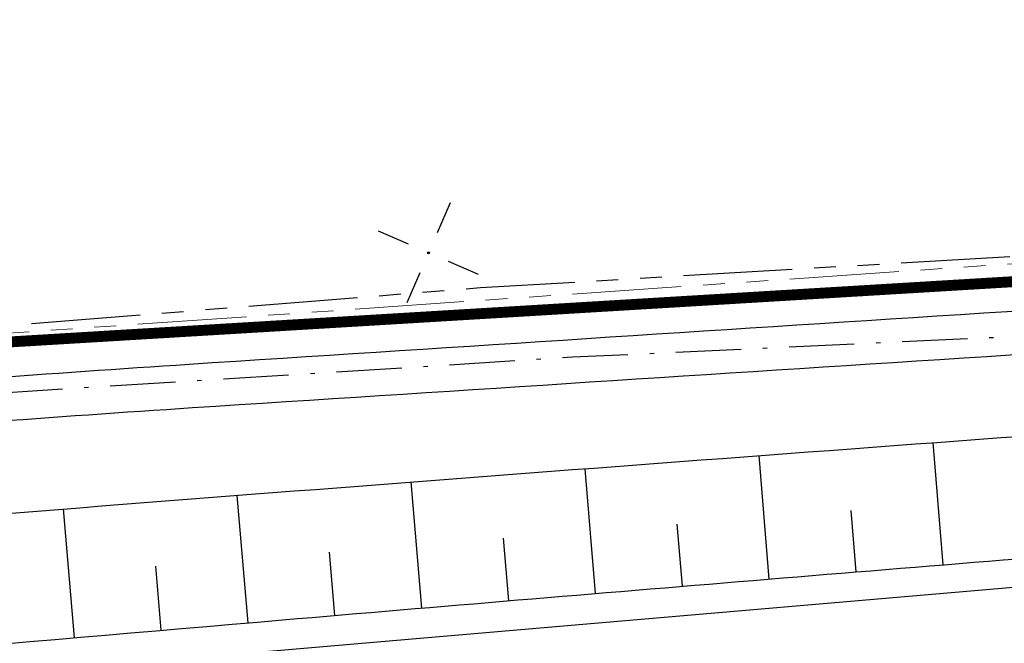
# Model space of a CAD drawing. Extents: x 0 to 1135, y 0 to 420.
# Tile 16 of 84: x 342 to 387, y 230 to 259. Entities that reach past the tile are written whole.
import ezdxf

# ---------------------------------------------------------------- set-up
doc = ezdxf.new("R2010")
doc.units = 0
doc.header["$LTSCALE"] = 2
doc.header["$MEASUREMENT"] = 0
for name, pattern in [('AUSGEZOGEN', [0]), ('BAB-FM2', [2.6, 1.5, -0.5, 0.1, -0.5]), ('PHANTOMX2', [5, 2.5, -0.5, 0.5, -0.5, 0.5, -0.5])]:
    doc.linetypes.add(name, pattern=pattern)
doc.layers.get('0').update_dxf_attribs({"color": 8, "linetype": 'AUSGEZOGEN'})
for name, color, linetype in [('BAB_FM', 8, 'BAB-FM2'), ('BOESCHG', 8, 'AUSGEZOGEN'), ('FBRTOP', 8, 'AUSGEZOGEN'), ('GRENZL-BAB', 7, 'AUSGEZOGEN'), ('Lichtwellenleiter COLT', 8, 'PHANTOMX2'), ('Lichtwellenleiter GLH', 8, 'PHANTOMX2'), ('MULDE', 8, 'AUSGEZOGEN'), ('NETZ', 250, 'AUSGEZOGEN')]:
    doc.layers.add(name, color=color, linetype=linetype)

# ---------------------------------------------------------------- blocks, each defined once
blk = doc.blocks.new('IKR')
at = {"color": 0}
for p, q in [((0, 1), (0, 2.5)), ((-2.5, 0), (-1, 0)), ((1, 0), (2.5, 0)), ((0, -2.5), (0, -1))]:
    blk.add_line(p, q, dxfattribs=at)
blk.add_circle((0, 0), 0.05, dxfattribs=at)
blk.add_point((0, 0), dxfattribs=at)

msp = doc.modelspace()

# ---------------------------------------------------------------- linework, layer by layer
at = {"layer": 'BAB_FM', "flags": 128}
msp.add_lwpolyline([(25, 211.306), (68.225, 215.374), (117.998, 220.16), (173.535, 227.95), (180.423, 229.547), (217.459, 230.726), (267.215, 235.711), (317.049, 239.99), (366.963, 243.117), (416.945, 245.446), (467.153, 248.675), (518.135, 251.632), (568.277, 254.273), (616.876, 255.841)], dxfattribs=at)
at = {"layer": 'BOESCHG'}
for p, q in [((383.962, 233.582), (383.506, 239.187)), ((375.988, 232.929), (375.522, 238.593)), ((368.016, 232.268), (367.538, 237.992)), ((360.044, 231.598), (359.555, 237.383)), ((352.072, 230.92), (351.573, 236.767)), ((344.102, 230.239), (343.596, 236.144)), ((379.975, 233.256), (379.744, 236.074)), ((372.002, 232.599), (371.766, 235.446)), ((364.03, 231.934), (363.788, 234.811)), ((356.058, 231.26), (355.811, 234.168)), ((348.087, 230.58), (347.836, 233.518))]:
    msp.add_line(p, q, dxfattribs=at)
for points in [[(197.95, 222.514, -0.007663), (211.427, 223.621, 0.008737), (230.319, 225.213, 0.000005), (247.561, 226.97, -0.000006), (264.803, 228.727, -0.000004), (291.845, 231.482, -0.000008), (305.001, 232.822, -0.005283), (326.669, 234.798, -0.001822), (389.571, 239.633, -0.000371), (402.635, 240.58, 0.000242), (422.688, 242.027, 0.004628), (447.668, 244.076, -0.009009), (460.511, 245.016, -0.033119), (468.287, 244.929, 0.005141), (475.799, 244.424, 0.010904)], [(114.163, 211.021, 0.003251), (117.848, 210.706, 0.039202), (118.156, 210.705, 0.001578), (134.447, 212.03, 0.000869), (164.024, 214.579, 0.000039), (206.309, 218.302, -0.000103), (222.419, 219.718, -0.000322), (279.398, 224.678, -0.000247), (353.657, 231.056, -0.001445), (396.853, 234.62, -0.002266), (424.412, 236.687, -0.002037), (426.742, 236.842, -0.000071), (484.34, 240.421, -0.001602)]]:
    msp.add_lwpolyline(points, format="xyb", dxfattribs=at)
at = {"layer": 'FBRTOP', "const_width": 0.5}
for points in [[(88.009, 187.528, 0), (104.839, 188.975, 0), (166.439, 194.269, -0.000002), (228.71, 199.62, 0.000002), (290.98, 204.971, 0.000001), (321.649, 207.607, 0.000001), (340.796, 209.253, 0.000002), (353.251, 210.323, -0.000001), (365.705, 211.394, -0.000007), (378.159, 212.464, 0.000001), (390.613, 213.534, 0.000044), (401.774, 214.494, -0.000046), (412.936, 215.454, -0.000156)], [(87.666, 191.514, 0), (104.497, 192.96, 0), (166.097, 198.254, -0.000002), (228.367, 203.605, 0.000002), (290.638, 208.957, 0.000001), (321.307, 211.592, 0.000001), (340.454, 213.238, 0.000002), (352.908, 214.308, -0.000001), (365.363, 215.379, -0.000007), (377.816, 216.449, 0.000001), (390.27, 217.519, 0.000044), (401.432, 218.479, -0.000045), (412.593, 219.44, -0.000156)]]:
    msp.add_lwpolyline(points, format="xyb", dxfattribs=at)
at = {"layer": 'FBRTOP'}
msp.add_lwpolyline([(25, 201.434), (164.791, 213.448), (289.332, 224.151), (339.148, 228.432), (364.057, 230.573), (388.964, 232.713)], dxfattribs=at)
at = {"layer": 'GRENZL-BAB', "const_width": 0.5}
msp.add_lwpolyline([(328.655, 243.058), (467.882, 251.418)], dxfattribs=at)
at = {"layer": 'Lichtwellenleiter COLT', "lineweight": 0, "flags": 128}
msp.add_lwpolyline([(950, 235.559), (949.474, 235.631), (890.209, 241.452), (827.692, 247.759), (772.096, 251.913), (757.187, 254.79), (745.654, 254.338), (713.222, 252.862), (657.305, 251.995), (650.451, 253.372), (644.468, 255.346), (634.801, 256.701), (593.375, 256.824), (544.428, 254.473), (529.645, 252.681), (460.987, 250.985), (401.635, 248.392), (336.226, 243.879), (271.357, 238.018), (222.364, 233.182)], dxfattribs=at)
at = {"layer": 'Lichtwellenleiter GLH', "flags": 128}
msp.add_lwpolyline([(25, 209.751), (27.444, 209.93), (30.376, 210.164), (61.381, 213.285), (83.512, 214.681), (97.992, 218.782), (133.262, 228.77), (211.415, 231.982), (224.151, 233.617), (245.047, 235.384), (280.914, 239.246), (325.807, 243.346), (362.74, 246.301), (404.897, 248.787), (442.482, 250.574), (489.293, 252.913), (544.769, 255.964), (550.276, 255.352), (606.336, 257.112), (607.515, 257.286), (610.668, 257.256), (620.779, 257.467), (641.222, 256.612), (649.506, 253.792), (658.478, 252.077), (702.322, 252.324), (737.75, 254.11), (758.502, 255.471), (769.894, 253.007), (788.726, 250.599), (851.121, 245.873), (891.875, 241.648), (928.319, 238.084), (947.852, 235.893), (950, 235.713)], dxfattribs=at)
at = {"layer": 'MULDE'}
for points in [[(288.803, 237.561, -0.002481), (330.246, 241.345, -0.005382), (349.372, 242.788, -0.000076), (417.995, 247.213, -0.00124), (422.188, 247.472, -0.001692), (430.99, 247.965, -0.00068), (452.89, 249.086, -0.017012), (454.609, 249.113, -0.004008), (461.899, 248.921)], [(288.975, 235.569, -0.002481), (330.402, 239.351, -0.005382), (349.523, 240.793, -0.000076), (418.119, 245.217, -0.001242), (422.305, 245.475, -0.001691), (431.12, 245.969, -0.000684), (452.925, 247.085, -0.017008), (454.624, 247.112, -0.003992), (461.862, 246.922)]]:
    msp.add_lwpolyline(points, format="xyb", dxfattribs=at)

# ---------------------------------------------------------------- block references
at = {"layer": 'NETZ', "rotation": 156.5331}
msp.add_blockref('IKR', (360.347, 247.895), dxfattribs=at)

doc.saveas('drawing.dxf')
